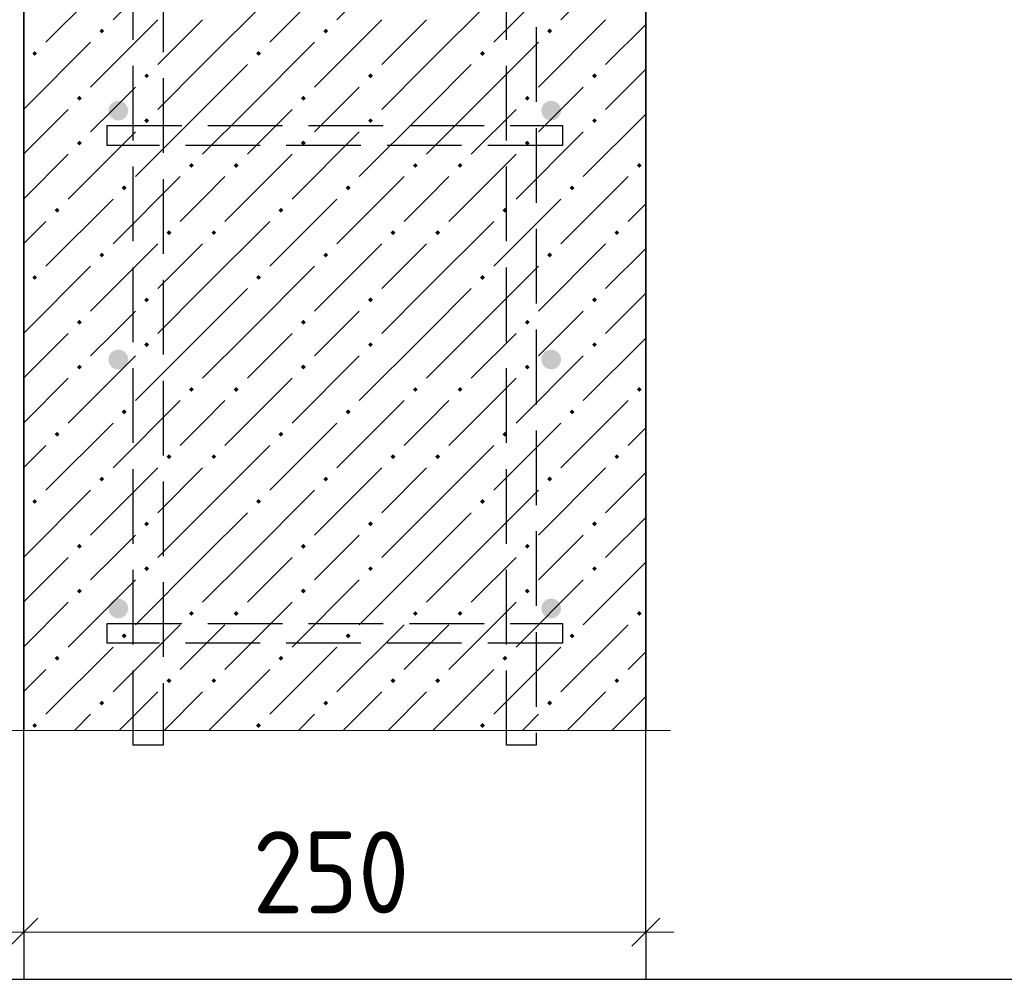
# Model space of a CAD drawing. Header units: millimetres. Extents: x 0 to 50400, y 0 to 35640.
# Tile 13 of 40: x 5537 to 8703, y 15878 to 18962. Entities that reach past the tile are written whole.
import ezdxf

# ---------------------------------------------------------------- set-up
doc = ezdxf.new("R2010")
doc.units = ezdxf.units.MM
doc.linetypes.add('______2', pattern=[324, 240, -84])
for name, color, linetype, lineweight in [('Standard', 7, 'Continuous', 25), ('ЖБ Стена верхний уровень', 7, 'Continuous', 35), ('Размерная линия_ общее', 7, 'Continuous', 13)]:
    doc.layers.add(name, color=color, linetype=linetype, lineweight=lineweight)
doc.layers.add('Размерная выноска', color=7, linetype='Continuous')
doc.layers.add('Стена фоновая арматура Х1', color=7, linetype='______2', true_color=0xa0a0a0)
doc.layers.add('Стена фоновая затяжка С-обр.', color=7, linetype='______2', true_color=0xa0a0a0)
doc.styles.add('ISOCPEUR', font='txt')

msp = doc.modelspace()

# ---------------------------------------------------------------- hatches: boundary and pattern name
at = {"linetype": 'Continuous', "lineweight": -3, "transparency": 33554687}
for points in [[(5886.5, 18669.6), (5884, 18681.8), (5877.1, 18692.2), (5866.7, 18699.1), (5854.5, 18701.6), (5842.2, 18699.1), (5831.9, 18692.2), (5824.9, 18681.8), (5822.5, 18669.6), (5824.9, 18657.3), (5831.9, 18646.9), (5842.2, 18640), (5854.5, 18637.6), (5866.7, 18640), (5877.1, 18646.9), (5884, 18657.3)], [(7278.5, 18669.6), (7276, 18681.8), (7269.1, 18692.2), (7258.7, 18699.1), (7246.5, 18701.6), (7234.2, 18699.1), (7223.8, 18692.2), (7216.9, 18681.8), (7214.5, 18669.6), (7216.9, 18657.3), (7223.8, 18646.9), (7234.2, 18640), (7246.5, 18637.6), (7258.7, 18640), (7269.1, 18646.9), (7276, 18657.3)], [(5886.5, 17869.6), (5884, 17881.8), (5877.1, 17892.2), (5866.7, 17899.1), (5854.5, 17901.6), (5842.2, 17899.1), (5831.9, 17892.2), (5824.9, 17881.8), (5822.5, 17869.6), (5824.9, 17857.3), (5831.9, 17847), (5842.2, 17840), (5854.5, 17837.6), (5866.7, 17840), (5877.1, 17847), (5884, 17857.3)], [(7278.5, 17869.6), (7276, 17881.8), (7269.1, 17892.2), (7258.7, 17899.1), (7246.5, 17901.6), (7234.2, 17899.1), (7223.8, 17892.2), (7216.9, 17881.8), (7214.5, 17869.6), (7216.9, 17857.3), (7223.8, 17847), (7234.2, 17840), (7246.5, 17837.6), (7258.7, 17840), (7269.1, 17847), (7276, 17857.3)], [(5886.5, 17069.6), (5884, 17081.8), (5877.1, 17092.2), (5866.7, 17099.1), (5854.5, 17101.6), (5842.2, 17099.1), (5831.9, 17092.2), (5824.9, 17081.8), (5822.5, 17069.6), (5824.9, 17057.3), (5831.9, 17047), (5842.2, 17040), (5854.5, 17037.6), (5866.7, 17040), (5877.1, 17047), (5884, 17057.3)], [(7278.5, 17069.6), (7276, 17081.8), (7269.1, 17092.2), (7258.7, 17099.1), (7246.5, 17101.6), (7234.2, 17099.1), (7223.8, 17092.2), (7216.9, 17081.8), (7214.5, 17069.6), (7216.9, 17057.3), (7223.8, 17047), (7234.2, 17040), (7246.5, 17037.6), (7258.7, 17040), (7269.1, 17047), (7276, 17057.3)]]:
    msp.add_hatch(color=7, dxfattribs=at).paths.add_polyline_path(points)
at = {"layer": 'ЖБ Стена верхний уровень', "linetype": 'Continuous', "lineweight": 18, "transparency": 33554687}
for points in [[(5793.7, 18925.4), (5801.5, 18933.2), (5809.3, 18925.4), (5801.5, 18917.6)], [(6513.7, 18925.4), (6521.5, 18933.2), (6529.3, 18925.4), (6521.5, 18917.6)], [(7233.7, 18925.4), (7241.5, 18933.2), (7249.3, 18925.4), (7241.5, 18917.6)], [(5577.7, 18853.4), (5585.5, 18861.2), (5593.3, 18853.4), (5585.5, 18845.6)], [(6297.7, 18853.4), (6305.5, 18861.2), (6313.3, 18853.4), (6305.5, 18845.6)], [(7017.7, 18853.4), (7025.5, 18861.2), (7033.3, 18853.4), (7025.5, 18845.6)], [(5937.7, 18781.4), (5945.5, 18789.2), (5953.3, 18781.4), (5945.5, 18773.6)], [(6657.7, 18781.4), (6665.5, 18789.2), (6673.3, 18781.4), (6665.5, 18773.6)], [(7377.7, 18781.4), (7385.5, 18789.2), (7393.3, 18781.4), (7385.5, 18773.6)], [(5721.7, 18709.4), (5729.5, 18717.2), (5737.3, 18709.4), (5729.5, 18701.6)], [(6441.7, 18709.4), (6449.5, 18717.2), (6457.3, 18709.4), (6449.5, 18701.6)], [(7161.7, 18709.4), (7169.5, 18717.2), (7177.3, 18709.4), (7169.5, 18701.6)], [(5937.7, 18637.4), (5945.5, 18645.2), (5953.3, 18637.4), (5945.5, 18629.6)], [(6657.7, 18637.4), (6665.5, 18645.2), (6673.3, 18637.4), (6665.5, 18629.6)], [(7377.7, 18637.4), (7385.5, 18645.2), (7393.3, 18637.4), (7385.5, 18629.6)], [(5721.7, 18565.4), (5729.5, 18573.2), (5737.3, 18565.4), (5729.5, 18557.6)], [(6441.7, 18565.4), (6449.5, 18573.2), (6457.3, 18565.4), (6449.5, 18557.6)], [(7161.7, 18565.4), (7169.5, 18573.2), (7177.3, 18565.4), (7169.5, 18557.6)], [(6081.7, 18493.4), (6089.5, 18501.2), (6097.3, 18493.4), (6089.5, 18485.6)], [(6225.7, 18493.4), (6233.5, 18501.2), (6241.3, 18493.4), (6233.5, 18485.6)], [(6801.7, 18493.4), (6809.5, 18501.2), (6817.3, 18493.4), (6809.5, 18485.6)], [(6945.7, 18493.4), (6953.5, 18501.2), (6961.3, 18493.4), (6953.5, 18485.6)], [(7521.7, 18493.4), (7529.5, 18501.2), (7537.3, 18493.4), (7529.5, 18485.6)], [(5865.7, 18421.4), (5873.5, 18429.2), (5881.3, 18421.4), (5873.5, 18413.6)], [(6585.7, 18421.4), (6593.5, 18429.2), (6601.3, 18421.4), (6593.5, 18413.6)], [(7305.7, 18421.4), (7313.5, 18429.2), (7321.3, 18421.4), (7313.5, 18413.6)], [(5649.7, 18349.4), (5657.5, 18357.2), (5665.3, 18349.4), (5657.5, 18341.6)], [(6369.7, 18349.4), (6377.5, 18357.2), (6385.3, 18349.4), (6377.5, 18341.6)], [(7089.7, 18349.4), (7097.5, 18357.2), (7105.3, 18349.4), (7097.5, 18341.6)], [(6009.7, 18277.4), (6017.5, 18285.2), (6025.3, 18277.4), (6017.5, 18269.6)], [(6153.7, 18277.4), (6161.5, 18285.2), (6169.3, 18277.4), (6161.5, 18269.6)], [(6729.7, 18277.4), (6737.5, 18285.2), (6745.3, 18277.4), (6737.5, 18269.6)], [(6873.7, 18277.4), (6881.5, 18285.2), (6889.3, 18277.4), (6881.5, 18269.6)], [(7449.7, 18277.4), (7457.5, 18285.2), (7465.3, 18277.4), (7457.5, 18269.6)], [(5793.7, 18205.4), (5801.5, 18213.2), (5809.3, 18205.4), (5801.5, 18197.6)], [(6513.7, 18205.4), (6521.5, 18213.2), (6529.3, 18205.4), (6521.5, 18197.6)], [(7233.7, 18205.4), (7241.5, 18213.2), (7249.3, 18205.4), (7241.5, 18197.6)], [(5577.7, 18133.4), (5585.5, 18141.2), (5593.3, 18133.4), (5585.5, 18125.6)], [(6297.7, 18133.4), (6305.5, 18141.2), (6313.3, 18133.4), (6305.5, 18125.6)], [(7017.7, 18133.4), (7025.5, 18141.2), (7033.3, 18133.4), (7025.5, 18125.6)], [(5937.7, 18061.4), (5945.5, 18069.2), (5953.3, 18061.4), (5945.5, 18053.6)], [(6657.7, 18061.4), (6665.5, 18069.2), (6673.3, 18061.4), (6665.5, 18053.6)], [(7377.7, 18061.4), (7385.5, 18069.2), (7393.3, 18061.4), (7385.5, 18053.6)], [(5721.7, 17989.4), (5729.5, 17997.2), (5737.3, 17989.4), (5729.5, 17981.6)], [(6441.7, 17989.4), (6449.5, 17997.2), (6457.3, 17989.4), (6449.5, 17981.6)], [(7161.7, 17989.4), (7169.5, 17997.2), (7177.3, 17989.4), (7169.5, 17981.6)], [(5937.7, 17917.4), (5945.5, 17925.2), (5953.3, 17917.4), (5945.5, 17909.6)], [(6657.7, 17917.4), (6665.5, 17925.2), (6673.3, 17917.4), (6665.5, 17909.6)], [(7377.7, 17917.4), (7385.5, 17925.2), (7393.3, 17917.4), (7385.5, 17909.6)], [(5721.7, 17845.4), (5729.5, 17853.2), (5737.3, 17845.4), (5729.5, 17837.6)], [(6441.7, 17845.4), (6449.5, 17853.2), (6457.3, 17845.4), (6449.5, 17837.6)], [(7161.7, 17845.4), (7169.5, 17853.2), (7177.3, 17845.4), (7169.5, 17837.6)], [(6081.7, 17773.4), (6089.5, 17781.2), (6097.3, 17773.4), (6089.5, 17765.6)], [(6225.7, 17773.4), (6233.5, 17781.2), (6241.3, 17773.4), (6233.5, 17765.6)], [(6801.7, 17773.4), (6809.5, 17781.2), (6817.3, 17773.4), (6809.5, 17765.6)], [(6945.7, 17773.4), (6953.5, 17781.2), (6961.3, 17773.4), (6953.5, 17765.6)], [(7521.7, 17773.4), (7529.5, 17781.2), (7537.3, 17773.4), (7529.5, 17765.6)], [(5865.7, 17701.4), (5873.5, 17709.2), (5881.3, 17701.4), (5873.5, 17693.6)], [(6585.7, 17701.4), (6593.5, 17709.2), (6601.3, 17701.4), (6593.5, 17693.6)], [(7305.7, 17701.4), (7313.5, 17709.2), (7321.3, 17701.4), (7313.5, 17693.6)], [(5649.7, 17629.4), (5657.5, 17637.2), (5665.3, 17629.4), (5657.5, 17621.6)], [(6369.7, 17629.4), (6377.5, 17637.2), (6385.3, 17629.4), (6377.5, 17621.6)], [(7089.7, 17629.4), (7097.5, 17637.2), (7105.3, 17629.4), (7097.5, 17621.6)], [(6009.7, 17557.4), (6017.5, 17565.2), (6025.3, 17557.4), (6017.5, 17549.6)], [(6153.7, 17557.4), (6161.5, 17565.2), (6169.3, 17557.4), (6161.5, 17549.6)], [(6729.7, 17557.4), (6737.5, 17565.2), (6745.3, 17557.4), (6737.5, 17549.6)], [(6873.7, 17557.4), (6881.5, 17565.2), (6889.3, 17557.4), (6881.5, 17549.6)], [(7449.7, 17557.4), (7457.5, 17565.2), (7465.3, 17557.4), (7457.5, 17549.6)], [(5793.7, 17485.4), (5801.5, 17493.2), (5809.3, 17485.4), (5801.5, 17477.6)], [(6513.7, 17485.4), (6521.5, 17493.2), (6529.3, 17485.4), (6521.5, 17477.6)], [(7233.7, 17485.4), (7241.5, 17493.2), (7249.3, 17485.4), (7241.5, 17477.6)], [(5577.7, 17413.4), (5585.5, 17421.2), (5593.3, 17413.4), (5585.5, 17405.6)], [(6297.7, 17413.4), (6305.5, 17421.2), (6313.3, 17413.4), (6305.5, 17405.6)], [(7017.7, 17413.4), (7025.5, 17421.2), (7033.3, 17413.4), (7025.5, 17405.6)], [(5937.7, 17341.4), (5945.5, 17349.2), (5953.3, 17341.4), (5945.5, 17333.6)], [(6657.7, 17341.4), (6665.5, 17349.2), (6673.3, 17341.4), (6665.5, 17333.6)], [(7377.7, 17341.4), (7385.5, 17349.2), (7393.3, 17341.4), (7385.5, 17333.6)], [(5721.7, 17269.4), (5729.5, 17277.2), (5737.3, 17269.4), (5729.5, 17261.6)], [(6441.7, 17269.4), (6449.5, 17277.2), (6457.3, 17269.4), (6449.5, 17261.6)], [(7161.7, 17269.4), (7169.5, 17277.2), (7177.3, 17269.4), (7169.5, 17261.6)], [(5937.7, 17197.4), (5945.5, 17205.2), (5953.3, 17197.4), (5945.5, 17189.6)], [(6657.7, 17197.4), (6665.5, 17205.2), (6673.3, 17197.4), (6665.5, 17189.6)], [(7377.7, 17197.4), (7385.5, 17205.2), (7393.3, 17197.4), (7385.5, 17189.6)], [(5721.7, 17125.4), (5729.5, 17133.2), (5737.3, 17125.4), (5729.5, 17117.6)], [(6441.7, 17125.4), (6449.5, 17133.2), (6457.3, 17125.4), (6449.5, 17117.6)], [(7161.7, 17125.4), (7169.5, 17133.2), (7177.3, 17125.4), (7169.5, 17117.6)], [(6081.7, 17053.4), (6089.5, 17061.2), (6097.3, 17053.4), (6089.5, 17045.6)], [(6225.7, 17053.4), (6233.5, 17061.2), (6241.3, 17053.4), (6233.5, 17045.6)], [(6801.7, 17053.4), (6809.5, 17061.2), (6817.3, 17053.4), (6809.5, 17045.6)], [(6945.7, 17053.4), (6953.5, 17061.2), (6961.3, 17053.4), (6953.5, 17045.6)], [(7521.7, 17053.4), (7529.5, 17061.2), (7537.3, 17053.4), (7529.5, 17045.6)], [(5865.7, 16981.4), (5873.5, 16989.2), (5881.3, 16981.4), (5873.5, 16973.6)], [(6585.7, 16981.4), (6593.5, 16989.2), (6601.3, 16981.4), (6593.5, 16973.6)], [(7305.7, 16981.4), (7313.5, 16989.2), (7321.3, 16981.4), (7313.5, 16973.6)], [(5649.7, 16909.4), (5657.5, 16917.2), (5665.3, 16909.4), (5657.5, 16901.6)], [(6369.7, 16909.4), (6377.5, 16917.2), (6385.3, 16909.4), (6377.5, 16901.6)], [(7089.7, 16909.4), (7097.5, 16917.2), (7105.3, 16909.4), (7097.5, 16901.6)], [(6009.7, 16837.4), (6017.5, 16845.2), (6025.3, 16837.4), (6017.5, 16829.6)], [(6153.7, 16837.4), (6161.5, 16845.2), (6169.3, 16837.4), (6161.5, 16829.6)], [(6729.7, 16837.4), (6737.5, 16845.2), (6745.3, 16837.4), (6737.5, 16829.6)], [(6873.7, 16837.4), (6881.5, 16845.2), (6889.3, 16837.4), (6881.5, 16829.6)], [(7449.7, 16837.4), (7457.5, 16845.2), (7465.3, 16837.4), (7457.5, 16829.6)], [(5793.7, 16765.4), (5801.5, 16773.2), (5809.3, 16765.4), (5801.5, 16757.6)], [(6513.7, 16765.4), (6521.5, 16773.2), (6529.3, 16765.4), (6521.5, 16757.6)], [(7233.7, 16765.4), (7241.5, 16773.2), (7249.3, 16765.4), (7241.5, 16757.6)], [(5577.7, 16693.4), (5585.5, 16701.2), (5593.3, 16693.4), (5585.5, 16685.6)], [(6297.7, 16693.4), (6305.5, 16701.2), (6313.3, 16693.4), (6305.5, 16685.6)], [(7017.7, 16693.4), (7025.5, 16701.2), (7033.3, 16693.4), (7025.5, 16685.6)]]:
    msp.add_hatch(color=7, dxfattribs=at).paths.add_polyline_path(points, flags=16)

# ---------------------------------------------------------------- linework, layer by layer
at = {"layer": 'Standard', "color": 254, "linetype": 'Continuous', "lineweight": -3, "true_color": 0xc4c4ff, "transparency": 33554687}
msp.add_lwpolyline([(4750.5, 15877.6), (15781.9, 15877.6), (15781.9, 21469.6), (4750.5, 21469.6), (4750.5, 15877.6)], dxfattribs=at)
at = {"layer": 'ЖБ Стена верхний уровень', "color": 7, "linetype": 'Continuous', "lineweight": 35, "transparency": 33554687}
for p, q in [((5550.5, 19069.6), (5550.5, 16677.6)), ((7550.5, 16677.6), (7550.5, 19069.6))]:
    msp.add_line(p, q, dxfattribs=at)
at = {"layer": 'ЖБ Стена верхний уровень', "color": 9, "linetype": 'Continuous', "lineweight": 18, "true_color": 0xc7c7c7, "transparency": 33554687}
for p, q in [((5801.7, 19069.6), (5621.5, 18889.4)), ((5945.7, 19069.6), (5837.5, 18961.4)), ((6521.7, 19069.6), (6341.5, 18889.4)), ((6665.7, 19069.6), (6557.5, 18961.4)), ((7241.7, 19069.6), (7061.5, 18889.4)), ((7385.7, 19069.6), (7277.5, 18961.4)), ((6125.5, 18817.4), (6341.5, 19033.4)), ((6845.5, 18817.4), (7061.5, 19033.4)), ((5981.5, 18961.4), (5765.5, 18745.4)), ((6125.5, 18961.4), (5981.5, 18817.4)), ((6701.5, 18961.4), (6485.5, 18745.4)), ((6845.5, 18961.4), (6701.5, 18817.4)), ((7421.5, 18961.4), (7205.5, 18745.4)), ((7550.5, 18946.4), (7421.5, 18817.4)), ((5550.5, 18674.4), (5765.5, 18889.4)), ((6269.5, 18673.4), (6485.5, 18889.4)), ((6989.5, 18673.4), (7205.5, 18889.4)), ((6125.5, 18817.4), (5981.5, 18673.4)), ((6269.5, 18817.4), (6125.5, 18673.4)), ((6845.5, 18817.4), (6701.5, 18673.4)), ((6989.5, 18817.4), (6845.5, 18673.4)), ((7550.5, 18802.4), (7421.5, 18673.4)), ((5837.5, 18673.4), (5909.5, 18745.4)), ((6557.5, 18673.4), (6629.5, 18745.4)), ((7277.5, 18673.4), (7349.5, 18745.4)), ((5693.5, 18673.4), (5550.5, 18530.4)), ((5765.5, 18601.4), (5837.5, 18673.4)), ((6125.5, 18673.4), (5909.5, 18457.4)), ((6269.5, 18673.4), (6125.5, 18529.4)), ((6413.5, 18673.4), (6269.5, 18529.4)), ((6485.5, 18601.4), (6557.5, 18673.4)), ((6845.5, 18673.4), (6629.5, 18457.4)), ((6989.5, 18673.4), (6845.5, 18529.4)), ((7133.5, 18673.4), (6989.5, 18529.4)), ((7205.5, 18601.4), (7277.5, 18673.4)), ((7550.5, 18658.4), (7349.5, 18457.4)), ((5909.5, 18601.4), (5693.5, 18385.4)), ((6629.5, 18601.4), (6413.5, 18385.4)), ((7349.5, 18601.4), (7133.5, 18385.4)), ((5693.5, 18529.4), (5550.5, 18386.4)), ((6413.5, 18529.4), (6197.5, 18313.4)), ((7133.5, 18529.4), (6917.5, 18313.4)), ((6053.5, 18457.4), (5837.5, 18241.4)), ((6125.5, 18385.4), (6197.5, 18457.4)), ((6773.5, 18457.4), (6557.5, 18241.4)), ((6845.5, 18385.4), (6917.5, 18457.4)), ((7493.5, 18457.4), (7277.5, 18241.4)), ((5837.5, 18385.4), (5621.5, 18169.4)), ((6053.5, 18313.4), (6125.5, 18385.4)), ((6557.5, 18385.4), (6341.5, 18169.4)), ((6773.5, 18313.4), (6845.5, 18385.4)), ((7277.5, 18385.4), (7061.5, 18169.4)), ((7493.5, 18313.4), (7550.5, 18370.4)), ((5550.5, 18242.4), (5621.5, 18313.4)), ((6125.5, 18097.4), (6341.5, 18313.4)), ((6845.5, 18097.4), (7061.5, 18313.4)), ((5981.5, 18241.4), (5765.5, 18025.4)), ((6125.5, 18241.4), (5981.5, 18097.4)), ((6701.5, 18241.4), (6485.5, 18025.4)), ((6845.5, 18241.4), (6701.5, 18097.4)), ((7421.5, 18241.4), (7205.5, 18025.4)), ((7550.5, 18226.4), (7421.5, 18097.4)), ((5550.5, 17954.4), (5765.5, 18169.4)), ((6269.5, 17953.4), (6485.5, 18169.4)), ((6989.5, 17953.4), (7205.5, 18169.4)), ((6125.5, 18097.4), (5981.5, 17953.4)), ((6269.5, 18097.4), (6125.5, 17953.4)), ((6845.5, 18097.4), (6701.5, 17953.4)), ((6989.5, 18097.4), (6845.5, 17953.4)), ((7550.5, 18082.4), (7421.5, 17953.4)), ((5837.5, 17953.4), (5909.5, 18025.4)), ((6557.5, 17953.4), (6629.5, 18025.4)), ((7277.5, 17953.4), (7349.5, 18025.4)), ((5693.5, 17953.4), (5550.5, 17810.4)), ((5765.5, 17881.4), (5837.5, 17953.4)), ((6125.5, 17953.4), (5909.5, 17737.4)), ((6269.5, 17953.4), (6125.5, 17809.4)), ((6413.5, 17953.4), (6269.5, 17809.4)), ((6485.5, 17881.4), (6557.5, 17953.4)), ((6845.5, 17953.4), (6629.5, 17737.4)), ((6989.5, 17953.4), (6845.5, 17809.4)), ((7133.5, 17953.4), (6989.5, 17809.4)), ((7205.5, 17881.4), (7277.5, 17953.4)), ((7550.5, 17938.4), (7349.5, 17737.4)), ((5909.5, 17881.4), (5693.5, 17665.4)), ((6629.5, 17881.4), (6413.5, 17665.4)), ((7349.5, 17881.4), (7133.5, 17665.4)), ((5693.5, 17809.4), (5550.5, 17666.4)), ((6413.5, 17809.4), (6197.5, 17593.4)), ((7133.5, 17809.4), (6917.5, 17593.4)), ((6053.5, 17737.4), (5837.5, 17521.4)), ((6125.5, 17665.4), (6197.5, 17737.4)), ((6773.5, 17737.4), (6557.5, 17521.4)), ((6845.5, 17665.4), (6917.5, 17737.4)), ((7493.5, 17737.4), (7277.5, 17521.4)), ((5837.5, 17665.4), (5621.5, 17449.4)), ((6053.5, 17593.4), (6125.5, 17665.4)), ((6557.5, 17665.4), (6341.5, 17449.4)), ((6773.5, 17593.4), (6845.5, 17665.4)), ((7277.5, 17665.4), (7061.5, 17449.4)), ((7493.5, 17593.4), (7550.5, 17650.4)), ((5550.5, 17522.4), (5621.5, 17593.4)), ((6125.5, 17377.4), (6341.5, 17593.4)), ((6845.5, 17377.4), (7061.5, 17593.4)), ((5981.5, 17521.4), (5765.5, 17305.4)), ((6125.5, 17521.4), (5981.5, 17377.4)), ((6701.5, 17521.4), (6485.5, 17305.4)), ((6845.5, 17521.4), (6701.5, 17377.4)), ((7421.5, 17521.4), (7205.5, 17305.4)), ((7550.5, 17506.4), (7421.5, 17377.4)), ((5550.5, 17234.4), (5765.5, 17449.4)), ((6269.5, 17233.4), (6485.5, 17449.4)), ((6989.5, 17233.4), (7205.5, 17449.4)), ((6125.5, 17377.4), (5981.5, 17233.4)), ((6269.5, 17377.4), (6125.5, 17233.4)), ((6845.5, 17377.4), (6701.5, 17233.4)), ((6989.5, 17377.4), (6845.5, 17233.4)), ((7550.5, 17362.4), (7421.5, 17233.4)), ((5837.5, 17233.4), (5909.5, 17305.4)), ((6557.5, 17233.4), (6629.5, 17305.4)), ((7277.5, 17233.4), (7349.5, 17305.4)), ((5693.5, 17233.4), (5550.5, 17090.4)), ((5765.5, 17161.4), (5837.5, 17233.4)), ((6125.5, 17233.4), (5909.5, 17017.4)), ((6269.5, 17233.4), (6125.5, 17089.4)), ((6413.5, 17233.4), (6269.5, 17089.4)), ((6485.5, 17161.4), (6557.5, 17233.4)), ((6845.5, 17233.4), (6629.5, 17017.4)), ((6989.5, 17233.4), (6845.5, 17089.4)), ((7133.5, 17233.4), (6989.5, 17089.4)), ((7205.5, 17161.4), (7277.5, 17233.4)), ((7550.5, 17218.4), (7349.5, 17017.4)), ((5909.5, 17161.4), (5693.5, 16945.4)), ((6629.5, 17161.4), (6413.5, 16945.4)), ((7349.5, 17161.4), (7133.5, 16945.4)), ((5693.5, 17089.4), (5550.5, 16946.4)), ((6413.5, 17089.4), (6197.5, 16873.4)), ((7133.5, 17089.4), (6917.5, 16873.4)), ((6053.5, 17017.4), (5837.5, 16801.4)), ((6125.5, 16945.4), (6197.5, 17017.4)), ((6773.5, 17017.4), (6557.5, 16801.4)), ((6845.5, 16945.4), (6917.5, 17017.4)), ((7493.5, 17017.4), (7277.5, 16801.4)), ((5837.5, 16945.4), (5621.5, 16729.4)), ((6053.5, 16873.4), (6125.5, 16945.4)), ((6557.5, 16945.4), (6341.5, 16729.4)), ((6773.5, 16873.4), (6845.5, 16945.4)), ((7277.5, 16945.4), (7061.5, 16729.4)), ((7493.5, 16873.4), (7550.5, 16930.4)), ((5550.5, 16802.4), (5621.5, 16873.4)), ((6145.7, 16677.6), (6341.5, 16873.4)), ((6865.7, 16677.6), (7061.5, 16873.4)), ((5981.5, 16801.4), (5857.7, 16677.6)), ((6125.5, 16801.4), (6001.7, 16677.6)), ((6701.5, 16801.4), (6577.7, 16677.6)), ((6845.5, 16801.4), (6721.7, 16677.6)), ((7421.5, 16801.4), (7297.7, 16677.6)), ((7550.5, 16786.4), (7441.7, 16677.6)), ((5713.7, 16677.6), (5765.5, 16729.4)), ((6433.7, 16677.6), (6485.5, 16729.4)), ((7153.7, 16677.6), (7205.5, 16729.4))]:
    msp.add_line(p, q, dxfattribs=at)
at = {"layer": 'Размерная выноска', "color": 7, "linetype": 'Continuous', "lineweight": 13, "transparency": 33554687}
msp.add_line((7630.5, 16677.6), (5470.5, 16677.6), dxfattribs=at)
at = {"layer": 'Размерная линия_ общее', "color": 253, "linetype": 'Continuous', "lineweight": -3, "true_color": 0xa0a0a0, "transparency": 33554687}
for p, q in [((5550.5, 16029.6), (5550.5, 17309.6)), ((5550.5, 16029.6), (5550.5, 16179.6)), ((7550.5, 16029.6), (7550.5, 16179.6)), ((5550.5, 16029.6), (5550.5, 15879.6)), ((7550.5, 16029.6), (7550.5, 15879.6))]:
    msp.add_line(p, q, dxfattribs=at)
at = {"layer": 'Размерная линия_ общее', "color": 7, "linetype": 'Continuous', "lineweight": 25, "transparency": 33554687}
for p, q in [((5505.5, 15984.6), (5595.5, 16074.6)), ((7505.5, 15984.6), (7595.5, 16074.6))]:
    msp.add_line(p, q, dxfattribs=at)
at = {"layer": 'Размерная линия_ общее', "color": 7, "linetype": 'Continuous', "lineweight": 13, "transparency": 33554687}
for p, q in [((5550.5, 16029.6), (5460.5, 16029.6)), ((5550.5, 16029.6), (7550.5, 16029.6)), ((7550.5, 16029.6), (7640.5, 16029.6))]:
    msp.add_line(p, q, dxfattribs=at)
at = {"layer": 'Размерная линия_ общее', "color": 253, "linetype": 'Continuous', "lineweight": -3, "true_color": 0xa0a0a0, "transparency": 33554687}
msp.add_lwpolyline([(7550.5, 16029.6), (7550.5, 16628.4), (7550.5, 16628.4), (7550.5, 17309.6)], dxfattribs=at)
at = {"layer": 'Стена фоновая арматура Х1', "color": 253, "linetype": '______2', "lineweight": -3, "true_color": 0xa0a0a0, "transparency": 33554687}
for points in [[(5902.5, 16629.6), (5902.5, 20165.6), (11598.5, 20165.6), (11598.5, 20069.6), (5998.5, 20069.6), (5998.5, 16629.6), (5902.5, 16629.6)], [(5902.5, 16629.6), (5902.5, 20165.6), (11598.5, 20165.6), (11598.5, 20069.6), (5998.5, 20069.6), (5998.5, 16629.6), (5902.5, 16629.6)], [(5902.5, 16629.6), (5902.5, 20165.6), (11598.5, 20165.6), (11598.5, 20069.6), (5998.5, 20069.6), (5998.5, 16629.6), (5902.5, 16629.6)], [(7102.5, 16629.6), (7102.5, 20005.6), (12958.5, 20005.6), (12958.5, 19909.6), (7198.5, 19909.6), (7198.5, 16629.6), (7102.5, 16629.6)], [(7102.5, 16629.6), (7102.5, 20005.6), (12958.5, 20005.6), (12958.5, 19909.6), (7198.5, 19909.6), (7198.5, 16629.6), (7102.5, 16629.6)], [(7102.5, 16629.6), (7102.5, 20005.6), (12958.5, 20005.6), (12958.5, 19909.6), (7198.5, 19909.6), (7198.5, 16629.6), (7102.5, 16629.6)]]:
    msp.add_lwpolyline(points, dxfattribs=at)
at = {"layer": 'Стена фоновая затяжка С-обр.', "color": 253, "linetype": '______2', "lineweight": -3, "true_color": 0xa0a0a0, "transparency": 33554687}
for points in [[(7282.5, 18557.6), (5818.5, 18557.6), (5818.5, 18621.6), (7282.5, 18621.6), (7282.5, 18557.6)], [(7282.5, 18557.6), (5818.5, 18557.6), (5818.5, 18621.6), (7282.5, 18621.6), (7282.5, 18557.6)], [(7282.5, 16957.6), (5818.5, 16957.6), (5818.5, 17021.6), (7282.5, 17021.6), (7282.5, 16957.6)]]:
    msp.add_lwpolyline(points, dxfattribs=at)

# ---------------------------------------------------------------- texts
at = {"layer": 'Размерная линия_ общее', "color": 7, "linetype": 'Continuous', "lineweight": 25, "transparency": 33554687, "insert": (6286.5, 16089.6), "char_height": 264, "width": 674.377, "attachment_point": 7, "style": 'ISOCPEUR'}
msp.add_mtext('\\W0.91;250', dxfattribs=at)

doc.saveas('drawing.dxf')
